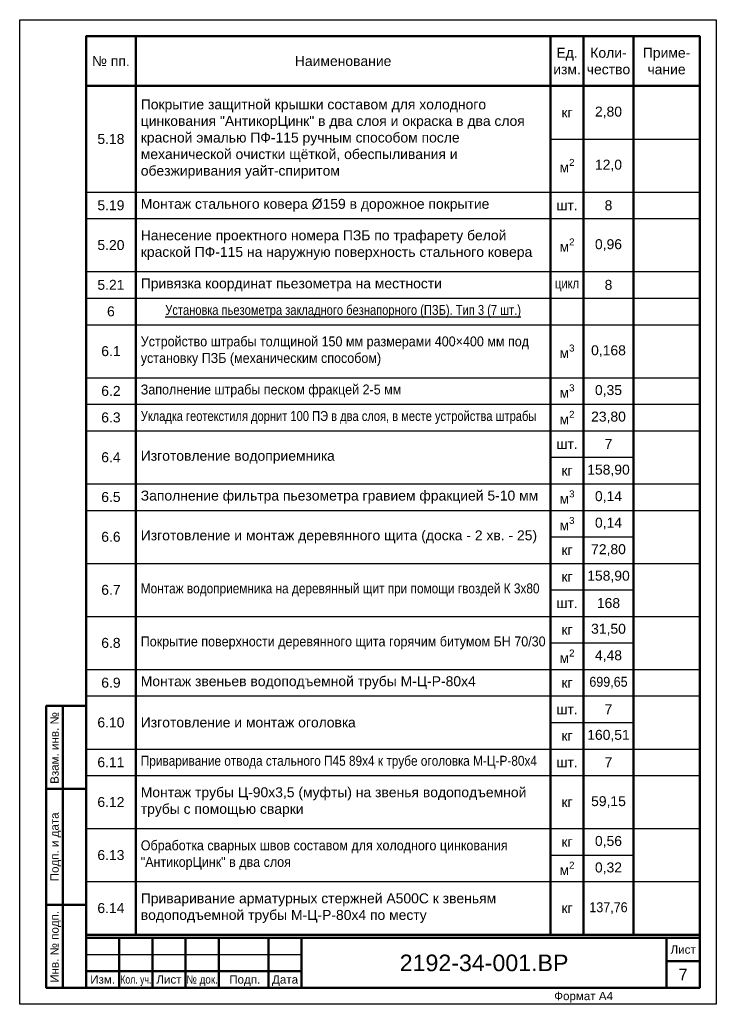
# Paper-space layout '7' of a CAD drawing. Header units: millimetres. Extents: x 45 to 255, y -5 to 292.
import ezdxf
from ezdxf.enums import TextEntityAlignment as Align

# ---------------------------------------------------------------- set-up
doc = ezdxf.new("R2010")
doc.units = ezdxf.units.MM
doc.layers.add('ГТО-2 Рамка и штамп', color=7, linetype='Continuous', lineweight=25)
doc.layers.add('ОКИАиМ_Рамка и штамп', color=7, linetype='Continuous', lineweight=25)
doc.styles.add('Arial', font='arial.ttf')
doc.styles.add('ГТО-2', font='arial.ttf')
doc.styles.add('ОКИАиМ', font='arial.ttf')

# ---------------------------------------------------------------- blocks, each defined once
blk = doc.blocks.new('*U4')
at = {"layer": 'ОКИАиМ_Рамка и штамп', "lineweight": 50}
for p, q in [((-197, 5), (-197, 90)), ((-202, 65), (-190, 65)), ((-202, 30), (-190, 30)), ((-180, 20), (-180, 5)), ((-170, 20), (-170, 5)), ((-160, 20), (-160, 5)), ((-150, 20), (-150, 5)), ((-135, 20), (-135, 5)), ((-125, 20), (-125, 5)), ((-15, 20), (-15, 5)), ((-5, 13), (-15, 13)), ((-190, 10), (-125, 10))]:
    blk.add_line(p, q, dxfattribs=at)
at = {"layer": 'ОКИАиМ_Рамка и штамп', "lineweight": 25}
blk.add_line((-190, 15), (-125, 15), dxfattribs=at)
blk.add_lwpolyline([(0, 0), (-210, 0), (-210, 297), (0, 297)], close=True, dxfattribs=at)
at = {"layer": 'ОКИАиМ_Рамка и штамп', "lineweight": 50}
for points in [[(-5, 5), (-190, 5), (-190, 292), (-5, 292)], [(-190, 5), (-202, 5), (-202, 90), (-190, 90)], [(-190, 5), (-5, 5), (-5, 20), (-190, 20)]]:
    blk.add_lwpolyline(points, close=True, dxfattribs=at)
at = {"layer": 'ОКИАиМ_Рамка и штамп', "style": 'ОКИАиМ'}
for s, p in [('Взам. инв. №', (-199.5, 66.5)), ('Инв. № подп.', (-199.5, 6.5))]:
    blk.add_text(s, height=2.5, rotation=90, dxfattribs=at).set_placement(p, align=Align.MIDDLE_LEFT)
blk.add_text('Подп. и дата', height=2.5, rotation=90, dxfattribs=at).set_placement((-199.5, 47.5), align=Align.MIDDLE_CENTER)
blk.add_text('Лист', height=2.5, dxfattribs=at).set_placement((-10, 16.5), align=Align.MIDDLE_CENTER)
for s, p in [('Изм.', (-188.74, 8.75)), ('Лист', (-168.79, 8.75)), ('Подп.', (-146.83, 8.75)), ('Дата', (-133.92, 8.75))]:
    blk.add_text(s, height=2.5, dxfattribs=at).set_placement(p, align=Align.TOP_LEFT)
for s, width, p in [('Кол. уч.', 0.75, (-179.68, 8.75)), ('№ док.', 0.85, (-159.76, 8.75))]:
    blk.add_text(s, height=2.5, dxfattribs=dict(at, width=width)).set_placement(p, align=Align.TOP_LEFT)
at = {"layer": 'ОКИАиМ_Рамка и штамп', "style": 'ОКИАиМ', "flags": 8}
for tag, p in [('ИНВНОМЕРВЗАМЕН6', (-193.5, 66.5)), ('ИНВНОМЕР6', (-193.5, 6.5))]:
    blk.add_attdef(tag, text='', height=2.5, rotation=90, dxfattribs=at).set_placement(p, align=Align.MIDDLE_LEFT)
at = {"layer": 'ОКИАиМ_Рамка и штамп', "style": 'ОКИАиМ'}
for tag, height, p in [('ОБОЗНАЧЕНИЕ6.1', 5, (-70, 12.5)), ('ЛИСТ6', 3.5, (-10, 9))]:
    blk.add_attdef(tag, text='', height=height, dxfattribs=at).set_placement(p, align=Align.MIDDLE_CENTER)
blk.add_attdef('ФОРМАТ6', text='', height=2.5, dxfattribs=at).set_placement((-40, 3.75), align=Align.TOP_CENTER)
blk = doc.blocks.new('*T38')
at = {"color": 0, "lineweight": 50, "ltscale": 100, "transparency": 16777216}
for p, q in [((0, 0), (185, 0)), ((0, 0), (0, -15)), ((15, 0), (15, -15)), ((140, 0), (140, -15)), ((150, 0), (150, -15)), ((165, 0), (165, -15)), ((185, 0), (185, -15)), ((0, -15), (185, -15)), ((0, -15), (0, -79)), ((15, -15), (15, -47)), ((150, -15), (150, -79)), ((185, -15), (185, -79)), ((165, -31), (165, -47)), ((140, -47), (140, -79)), ((15, -55), (15, -79)), ((165, -55), (165, -79))]:
    blk.add_line(p, q, dxfattribs=at)
at = {"color": 0, "linetype": 'ByBlock', "lineweight": 50, "ltscale": 100, "transparency": 16777216}
for p, q in [((140, -15), (140, -47)), ((165, -15), (165, -31)), ((15, -47), (15, -55)), ((165, -47), (165, -55))]:
    blk.add_line(p, q, dxfattribs=at)
at = {"color": 0, "lineweight": 25, "ltscale": 100, "transparency": 16777216}
for p, q in [((140, -31), (165, -31)), ((150, -47), (165, -47)), ((140, -55), (150, -55)), ((0, -71), (185, -71)), ((0, -79), (185, -79))]:
    blk.add_line(p, q, dxfattribs=at)
at = {"color": 0, "ltscale": 100, "transparency": 16777216}
for p, q in [((165, -31), (185, -31)), ((0, -47), (15, -47)), ((165, -47), (185, -47)), ((0, -55), (15, -55)), ((165, -55), (185, -55))]:
    blk.add_line(p, q, dxfattribs=at)
at = {"color": 0, "lineweight": -2, "ltscale": 100, "transparency": 16777216}
for p, q in [((15, -47), (140, -47)), ((15, -55), (140, -55))]:
    blk.add_line(p, q, dxfattribs=at)
at = {"color": 0, "linetype": 'ByBlock', "lineweight": -2, "ltscale": 100, "transparency": 16777216}
for p, q in [((140, -47), (150, -47)), ((150, -55), (165, -55))]:
    blk.add_line(p, q, dxfattribs=at)
at = {"color": 0, "ltscale": 100, "transparency": 16777216, "char_height": 3}
for s, insert, width, attachment_point, style in [('№ пп.', (7.5, -7.5), 12, 5, 'ГТО-2'), ('Наименование', (77.5, -7.5), 122, 5, 'ГТО-2'), ('Ед.\\Pизм.', (145, -7.5), 10, 5, 'ГТО-2'), ('Коли-\\Pчество', (157.5, -7.5), 15, 5, 'ГТО-2'), ('Приме-\\Pчание', (175, -7.5), 17, 5, 'ГТО-2'), ('{\\C256;Покрытие защитной крышки }составом для холодного цинкования "АнтикорЦинк"{\\C256; в два слоя и окраска в два слоя красной эмалью ПФ-115 ручным способом после механической очистки щёткой, обеспыливания и обезжиривания уайт-спиритом}', (16.5, -31), 122, 4, 'Arial'), ('кг', (145, -23), 7, 5, 'ГТО-2'), ('2,80', (157.5, -23), 15, 5, 'ГТО-2'), ('5.18', (7.5, -31), 12, 5, 'ГТО-2'), ('\\A1;м{\\H0.7x;\\S2^ ;}', (145, -39), 7, 5, 'ГТО-2'), ('12,0', (157.5, -39), 12, 5, 'ГТО-2'), ('5.19', (7.5, -51), 12, 5, 'ГТО-2'), ('Монтаж стального ковера Ø159 в дорожное покрытие', (16.5, -51), 122, 4, 'ГТО-2'), ('шт.', (145, -51), 7, 5, 'ГТО-2'), ('8', (157.5, -51), 15, 5, 'ГТО-2'), ('Нанесение проектного номера ПЗБ по трафарету белой краской ПФ-115 на наружную поверхность стального ковера', (16.5, -63), 122, 4, 'ГТО-2'), ('5.20', (7.5, -63), 12, 5, 'ГТО-2'), ('\\A1;м{\\H0.7x;\\S2^ ;}', (145, -63), 7, 5, 'ГТО-2'), ('0,96', (157.5, -63), 12, 5, 'ГТО-2'), ('5.21', (7.5, -75), 12, 5, 'ГТО-2'), ('{\\C256;Привязка координат пьезометра на местности}', (16.5, -75), 122, 4, 'Arial'), ('{\\W0.8;цикл}', (145, -75), 7, 5, 'ГТО-2'), ('8', (157.5, -75), 12, 5, 'ГТО-2')]:
    blk.add_mtext(s, dxfattribs=dict(at, insert=insert, width=width, attachment_point=attachment_point, style=style))
blk = doc.blocks.new('*T37')
at = {"color": 0, "lineweight": 25, "ltscale": 100, "transparency": 16777216}
for p, q in [((0, 0), (185, 0)), ((150, -104), (165, -104)), ((150, -112), (165, -112)), ((150, -176), (165, -176))]:
    blk.add_line(p, q, dxfattribs=at)
at = {"color": 0, "lineweight": 50, "ltscale": 100, "transparency": 16777216}
for p, q in [((0, 0), (0, -192)), ((15, 0), (15, -192)), ((140, 0), (140, -48)), ((150, 0), (150, -192)), ((165, 0), (165, -8)), ((185, 0), (185, -192)), ((140, -56), (140, -72)), ((140, -96), (140, -104)), ((165, -96), (165, -112)), ((140, -120), (140, -128)), ((140, -136), (140, -144)), ((165, -176), (165, -192)), ((0, -192), (185, -192))]:
    blk.add_line(p, q, dxfattribs=at)
at = {"color": 0, "linetype": 'ByBlock', "lineweight": -2, "ltscale": 100, "transparency": 16777216}
for p, q in [((0, -8), (150, -8)), ((0, -24), (185, -24)), ((0, -32), (185, -32)), ((0, -40), (185, -40)), ((140, -48), (165, -48)), ((0, -56), (15, -56)), ((150, -56), (165, -56)), ((15, -64), (140, -64)), ((140, -72), (165, -72)), ((140, -80), (150, -80)), ((140, -88), (165, -88)), ((15, -96), (165, -96)), ((140, -104), (150, -104)), ((140, -112), (150, -112)), ((15, -120), (185, -120)), ((140, -128), (165, -128)), ((15, -136), (165, -136)), ((140, -144), (165, -144)), ((140, -160), (185, -160)), ((140, -168), (165, -168)), ((140, -176), (150, -176))]:
    blk.add_line(p, q, dxfattribs=at)
at = {"color": 0, "ltscale": 100, "transparency": 16777216}
for p, q in [((150, -8), (185, -8)), ((140, -56), (150, -56)), ((165, -56), (185, -56)), ((0, -64), (15, -64)), ((140, -64), (185, -64)), ((0, -80), (140, -80)), ((150, -80), (185, -80)), ((0, -96), (15, -96)), ((165, -96), (185, -96)), ((0, -112), (15, -112)), ((165, -112), (185, -112)), ((0, -120), (15, -120)), ((0, -136), (15, -136)), ((165, -136), (185, -136)), ((0, -144), (15, -144)), ((165, -144), (185, -144)), ((0, -160), (15, -160)), ((0, -176), (15, -176)), ((165, -176), (185, -176))]:
    blk.add_line(p, q, dxfattribs=at)
at = {"color": 0, "linetype": 'ByBlock', "lineweight": 50, "ltscale": 100, "transparency": 16777216}
for p, q in [((165, -8), (165, -96)), ((140, -48), (140, -56)), ((140, -72), (140, -96)), ((140, -104), (140, -120)), ((165, -112), (165, -176)), ((140, -128), (140, -136)), ((140, -144), (140, -192))]:
    blk.add_line(p, q, dxfattribs=at)
at = {"color": 0, "lineweight": -2, "ltscale": 100, "transparency": 16777216}
for p, q in [((15, -56), (140, -56)), ((15, -112), (140, -112)), ((15, -144), (140, -144)), ((15, -160), (140, -160)), ((15, -176), (140, -176))]:
    blk.add_line(p, q, dxfattribs=at)
at = {"color": 0, "ltscale": 100, "transparency": 16777216, "char_height": 3}
for s, insert, width, attachment_point, style in [('6', (7.5, -4), 12, 5, 'ГТО-2'), ('{\\W0.8;\\LУстановка пьезометра закладного безнапорного (ПЗБ). Тип 3 (7 шт.)}', (77.5, -4), 122, 5, 'ГТО-2'), ('{\\W0.9;\\C256;Устройство штрабы \\C0;толщиной 150 мм размерами 400×400 мм\\C256; под установку ПЗБ (механическим способом\\A1;)}', (16.5, -16), 122, 4, 'Arial'), ('6.1', (7.5, -16), 12, 5, 'ГТО-2'), ('\\A1;м{\\H0.7x;\\S3^ ;}', (145, -16), 7, 5, 'ГТО-2'), ('0,168', (157.5, -16), 15, 5, 'ГТО-2'), ('6.2', (7.5, -28), 12, 5, 'ГТО-2'), ('{\\W0.9;Заполнение штрабы песком фракцей 2-5 мм}', (16.5, -28), 122, 4, 'ГТО-2'), ('\\A1;м{\\H0.7x;\\S3^ ;}', (145, -28), 7, 5, 'ГТО-2'), ('0,35', (157.5, -28), 15, 5, 'ГТО-2'), ('6.3', (7.5, -36), 12, 5, 'ГТО-2'), ('{\\W0.8;Укладка геотекстиля дорнит 100 ПЭ в два слоя, в месте устройства штрабы}', (16.5, -36), 122, 4, 'ГТО-2'), ('\\A1;м{\\H0.7x;\\S2^ ;}', (145, -36), 7, 5, 'ГТО-2'), ('23,80', (157.5, -36), 15, 5, 'ГТО-2'), ('шт.', (145, -44), 7, 5, 'ГТО-2'), ('7', (157.5, -44), 15, 5, 'ГТО-2'), ('6.4', (7.5, -48), 12, 5, 'ГТО-2'), ('Изготовление водоприемника', (16.5, -48), 122, 4, 'ГТО-2'), ('158,90', (157.5, -52), 15, 5, 'ГТО-2'), ('кг', (145, -52), 7, 5, 'ГТО-2'), ('Заполнение фильтра пьезометра гравием фракцией 5-10 мм', (16.5, -60), 122, 4, 'ГТО-2'), ('6.5', (7.5, -60), 12, 5, 'ГТО-2'), ('\\A1;м{\\H0.7x;\\S3^ ;}', (145, -60), 7, 5, 'ГТО-2'), ('0,14', (157.5, -60), 12, 5, 'ГТО-2'), ('\\A1;м{\\H0.7x;\\S3^ ;}', (145, -68), 7, 5, 'ГТО-2'), ('0,14', (157.5, -68), 15, 5, 'ГТО-2'), ('6.6', (7.5, -72), 12, 5, 'ГТО-2'), ('Изготовление и монтаж деревянного щита (доска - 2 хв. - 25)', (16.5, -72), 122, 4, 'ГТО-2'), ('72,80', (157.5, -76), 15, 5, 'ГТО-2'), ('кг', (145, -76), 7, 5, 'ГТО-2'), ('кг', (145, -84), 7, 5, 'ГТО-2'), ('158,90', (157.5, -84), 15, 5, 'ГТО-2'), ('6.7', (7.5, -88), 12, 5, 'ГТО-2'), ('{\\W0.85;Монтаж водоприемника на деревянный щит при помощи гвоздей К 3х80 }', (16.5, -88), 122, 4, 'ГТО-2'), ('шт.', (145, -92), 7, 5, 'ГТО-2'), ('168', (157.5, -92), 15, 5, 'ГТО-2'), ('{\\W0.9;Покрытие поверхности деревянного щита горячим битумом БН 70/30 }', (16.5, -104), 122, 4, 'ГТО-2'), ('\\A1;кг', (145, -100), 7, 5, 'ГТО-2'), ('31,50', (157.5, -100), 12, 5, 'ГТО-2'), ('6.8', (7.5, -104), 12, 5, 'ГТО-2'), ('\\A1;м{\\H0.7x;\\S2^ ;}', (145, -108), 7, 5, 'ГТО-2'), ('4,48', (157.5, -108), 12, 5, 'ГТО-2'), ('6.9', (7.5, -116), 12, 5, 'ГТО-2'), ('{\\C256;Монтаж звеньев водоподъемной трубы }М-Ц-Р-80х4', (16.5, -116), 122, 4, 'Arial'), ('кг', (145, -116), 7, 5, 'ГТО-2'), ('{\\W0.9;699,65}', (157.5, -116), 15, 5, 'ГТО-2'), ('шт.', (145, -124), 7, 5, 'ГТО-2'), ('7', (157.5, -124), 15, 5, 'ГТО-2'), ('6.10', (7.5, -128), 12, 5, 'ГТО-2'), ('Изготовление и монтаж оголовка ', (16.5, -128), 122, 4, 'ГТО-2'), ('160,51', (157.5, -132), 15, 5, 'ГТО-2'), ('кг', (145, -132), 7, 5, 'ГТО-2'), ('6.11', (7.5, -140), 12, 5, 'ГТО-2'), ('{\\W0.85;Приваривание отвода стального П45 89х4 к трубе оголовка М-Ц-Р-80х4 }', (16.5, -140), 122, 4, 'ГТО-2'), ('шт.', (145, -140), 7, 5, 'ГТО-2'), ('7', (157.5, -140), 15, 5, 'ГТО-2'), ('{\\C256;Монтаж} трубы Ц-90х3,5 (муфты) на звенья водоподъемной трубы с помощью сварки ', (16.5, -152), 122, 4, 'ГТО-2'), ('6.12', (7.5, -152), 12, 5, 'ГТО-2'), ('кг', (145, -152), 7, 5, 'ГТО-2'), ('59,15', (157.5, -152), 15, 5, 'ГТО-2'), ('кг', (145, -164), 7, 5, 'ГТО-2'), ('0,56', (157.5, -164), 15, 5, 'ГТО-2'), ('6.13', (7.5, -168), 12, 5, 'ГТО-2'), ('{\\W0.9;Обработка сварных швов составом для холодного цинкования "АнтикорЦинк" в два слоя}', (16.5, -168), 122, 4, 'ГТО-2'), ('\\A1;м{\\H0.7x;\\S2^ ;}', (145, -172), 7, 5, 'ГТО-2'), ('0,32', (157.5, -172), 12, 5, 'ГТО-2'), ('Приваривание арматурных стержней А500С к {\\C256;звеньям водоподъемной трубы }М-Ц-Р-80х4 по месту', (16.5, -184), 122, 4, 'ГТО-2'), ('6.14', (7.5, -184), 12, 5, 'ГТО-2'), ('кг', (145, -184), 7, 5, 'ГТО-2'), ('{\\W0.9;137,76}', (157.5, -184), 12, 5, 'ГТО-2')]:
    blk.add_mtext(s, dxfattribs=dict(at, insert=insert, width=width, attachment_point=attachment_point, style=style))

psp = doc.layouts.new('7')

# ---------------------------------------------------------------- block references
for name, p in [('*T38', (64.63, 287.1)), ('*T37', (64.63, 208.1))]:
    psp.add_blockref(name, p)
at = {"layer": 'ГТО-2 Рамка и штамп'}
psp.add_blockref('*U4', (254.63, -4.9), dxfattribs=at).add_auto_attribs({'ОБОЗНАЧЕНИЕ6.1': '2192-34-001.ВР', 'ФОРМАТ6': 'Формат А4', 'ЛИСТ6': '7'})

doc.saveas('drawing.dxf')
